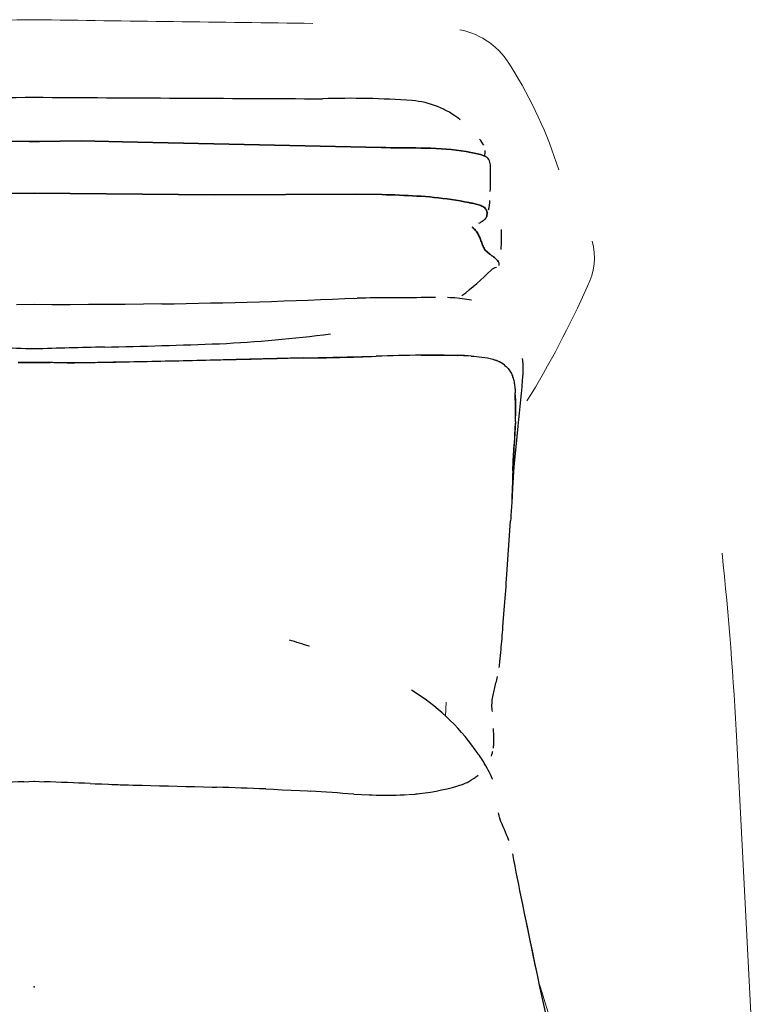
# Model space of a CAD drawing. Header units: metres. Extents: x -0.36 to 0.36, y -1.31 to 0.47.
# Tile 5 of 5: x -0.01 to 0.35, y -0.01 to 0.47. Entities that reach past the tile are written whole.
import ezdxf

# ---------------------------------------------------------------- set-up
doc = ezdxf.new("R2010")
doc.units = ezdxf.units.M
doc.header["$MEASUREMENT"] = 0
for name, color, linetype in [('72_VITRA_HRESID_D2_CH_ATTACH', 7, 'Continuous'), ('72_VITRA_HRESID_D2SNAP', 7, 'Continuous'), ('72_VITRA_INSERT', 7, 'Continuous')]:
    doc.layers.add(name, color=color, linetype=linetype)
doc.layers.add('72_VITRA_HRESID_D2_CH_BACK_REST', color=7, linetype='Continuous', lineweight=5)

# ---------------------------------------------------------------- blocks, each defined once
blk = doc.blocks.new('72_VITRA_HRESID_D2_GRAND_RELAX__CUSHION')
at = {"layer": '72_VITRA_HRESID_D2_CH_ATTACH'}
for p, q in [((0.188477, 0.331629), (0.186201, 0.331582)), ((0.190779, 0.331668), (0.188477, 0.331629)), ((0.193099, 0.33169), (0.190779, 0.331668)), ((0, 0.32822), (-0.008438, 0.32818)), ((0.008438, 0.32818), (0, 0.32822)), ((0.017268, 0.328167), (0.008438, 0.32818)), ((0.026097, 0.328185), (0.017268, 0.328167)), ((0.034926, 0.328233), (0.026097, 0.328185)), ((0.043755, 0.32831), (0.034926, 0.328233)), ((0.052583, 0.328417), (0.043755, 0.32831)), ((0.061411, 0.328553), (0.052583, 0.328417)), ((0.174031, 0.331473), (0.172267, 0.331485)), ((0.179603, 0.3315), (0.174031, 0.331473)), ((0.181758, 0.331508), (0.179603, 0.3315)), ((0.183959, 0.331539), (0.181758, 0.331508)), ((0.186201, 0.331582), (0.183959, 0.331539)), ((0.200108, 0.331551), (0.19894, 0.331596)), ((0.202436, 0.331403), (0.200108, 0.331551)), ((0.204748, 0.331187), (0.202436, 0.331403)), ((0.207037, 0.330893), (0.204748, 0.331187)), ((0.209297, 0.330512), (0.207037, 0.330893)), ((0.210408, 0.330272), (0.209297, 0.330512)), ((0.129699, 0.302586), (0.164548, 0.30336)), ((0.186132, 0.303839), (0.164548, 0.30336)), ((0.186132, 0.303839), (0.191284, 0.303953)), ((0.191284, 0.303953), (0.199226, 0.30388)), ((0.199226, 0.30388), (0.203892, 0.303723)), ((0.205491, 0.303669), (0.203892, 0.303723)), ((0.206605, 0.303622), (0.205491, 0.303669)), ((0.207772, 0.303574), (0.206605, 0.303622)), ((0.208984, 0.303521), (0.207772, 0.303574)), ((0.210235, 0.303457), (0.208984, 0.303521)), ((0.210235, 0.303457), (0.211514, 0.303377)), ((0.211514, 0.303377), (0.212816, 0.303275)), ((0.212816, 0.303275), (0.21413, 0.303145)), ((-0.007723, 0.30028), (-0.006053, 0.300284)), ((-0.006053, 0.300284), (-0.002711, 0.300291)), ((-0.002711, 0.300291), (0, 0.300296)), ((0, 0.300296), (0.002711, 0.300291)), ((0.002711, 0.300291), (0.006053, 0.300284)), ((0.006053, 0.300284), (0.007723, 0.30028)), ((0.009394, 0.300275), (0.007723, 0.30028)), ((0.012734, 0.300265), (0.009394, 0.300275)), ((0.015851, 0.300252), (0.012734, 0.300265)), ((0.016323, 0.30025), (0.015851, 0.300252)), ((0.015851, 0.300252), (0.016075, 0.300251)), ((0.016075, 0.300251), (0.019414, 0.300234)), ((0.019414, 0.300234), (0.016323, 0.30025)), ((0.022754, 0.300212), (0.019414, 0.300234)), ((0.045691, 0.300721), (0.022754, 0.300212)), ((0.045691, 0.300721), (0.097205, 0.301864)), ((0.129699, 0.302586), (0.097205, 0.301864)), ((0.21413, 0.303145), (0.215449, 0.302983)), ((0.215449, 0.302983), (0.216766, 0.302783)), ((0.216766, 0.302783), (0.218071, 0.30254)), ((0.218071, 0.30254), (0.219357, 0.302249)), ((0.219357, 0.302249), (0.220616, 0.301903)), ((0.220616, 0.301903), (0.221839, 0.301498)), ((0.223018, 0.301028), (0.221839, 0.301498)), ((0.224146, 0.300488), (0.223018, 0.301028)), ((0.225214, 0.299873), (0.224146, 0.300488)), ((0.226213, 0.299177), (0.225214, 0.299873)), ((0.226624, 0.29883), (0.226213, 0.299177)), ((0.226624, 0.29883), (0.227137, 0.298395)), ((0.235081, 0.30146), (0.234994, 0.302249)), ((0.235233, 0.2991), (0.235081, 0.30146)), ((0.235292, 0.296719), (0.235233, 0.2991)), ((0.227137, 0.298395), (0.227976, 0.297522)), ((0.227976, 0.297522), (0.228723, 0.296551)), ((0.228723, 0.296551), (0.229043, 0.296056)), ((0.229043, 0.296056), (0.229336, 0.295546)), ((0.229336, 0.295546), (0.229605, 0.295021)), ((0.229605, 0.295021), (0.22985, 0.294484)), ((0.22985, 0.294484), (0.230071, 0.293935)), ((0.230071, 0.293935), (0.230196, 0.293588)), ((0.235276, 0.294946), (0.235292, 0.296719)), ((0.230238, 0.29347), (0.230196, 0.293588)), ((0.230238, 0.29347), (0.230272, 0.293375)), ((0.230272, 0.293375), (0.230283, 0.293338)), ((0.230452, 0.292806), (0.230283, 0.293338)), ((0.230452, 0.292806), (0.230613, 0.292229)), ((0.230613, 0.292229), (0.230756, 0.291646)), ((0.230756, 0.291646), (0.230881, 0.291057)), ((0.230881, 0.291057), (0.230991, 0.290464)), ((0.230991, 0.290464), (0.231087, 0.289868)), ((0.231087, 0.289868), (0.231169, 0.28927)), ((0.231169, 0.28927), (0.231238, 0.288671)), ((0.231238, 0.288671), (0.231296, 0.288074)), ((0.231296, 0.288074), (0.231344, 0.287478)), ((0.231344, 0.287478), (0.231384, 0.286886)), ((0.231384, 0.286886), (0.231415, 0.286298)), ((0.231415, 0.286298), (0.23144, 0.285716)), ((0.231459, 0.285141), (0.23144, 0.285716)), ((0.231543, 0.279224), (0.231459, 0.285141)), ((0.231537, 0.274498), (0.231551, 0.276045)), ((0.231551, 0.276045), (0.231543, 0.279224)), ((0.231501, 0.271987), (0.230873, 0.260898)), ((0.231501, 0.271987), (0.231537, 0.274498)), ((0.23231, 0.264797), (0.232899, 0.269758)), ((0.230417, 0.252851), (0.230873, 0.260898)), ((0.230932, 0.250101), (0.23231, 0.264797)), ((0.230283, 0.248179), (0.230417, 0.252851)), ((0.229901, 0.234785), (0.230932, 0.250101)), ((0.230283, 0.248179), (0.229901, 0.234785)), ((0.227298, 0.196141), (0.229185, 0.224162)), ((0.225554, 0.173186), (0.226194, 0.181342)), ((0.224501, 0.160493), (0.22457, 0.161244)), ((0.22457, 0.161244), (0.224637, 0.161977)), ((0.224019, 0.155824), (0.224109, 0.156606)), ((0.224109, 0.156606), (0.224194, 0.15739)), ((0.224194, 0.15739), (0.224276, 0.158175)), ((0.224276, 0.158175), (0.224354, 0.158955)), ((0.224354, 0.158955), (0.224429, 0.159729)), ((0.224429, 0.159729), (0.224501, 0.160493)), ((0.223726, 0.153531), (0.223828, 0.154284)), ((0.223828, 0.154284), (0.223926, 0.155049)), ((0.223926, 0.155049), (0.224019, 0.155824)), ((0.222193, 0.14616), (0.222387, 0.146913)), ((0.222387, 0.146913), (0.222581, 0.147679)), ((0.222581, 0.147679), (0.222771, 0.14846)), ((0.222771, 0.14846), (0.222954, 0.149247)), ((0.221087, 0.141778), (0.221256, 0.142504)), ((0.221256, 0.142504), (0.221433, 0.143228)), ((0.221433, 0.143228), (0.221617, 0.143953)), ((0.221617, 0.143953), (0.221806, 0.144682)), ((0.221806, 0.144682), (0.221998, 0.145417)), ((0.221998, 0.145417), (0.222193, 0.14616)), ((0.220342, 0.137269), (0.220427, 0.13805)), ((0.220427, 0.13805), (0.220529, 0.138817)), ((0.220529, 0.138817), (0.220648, 0.139571)), ((0.220648, 0.139571), (0.220782, 0.140314)), ((0.220782, 0.140314), (0.220929, 0.141049)), ((0.220929, 0.141049), (0.221087, 0.141778)), ((0.220215, 0.134878), (0.220234, 0.13565)), ((0.220237, 0.134647), (0.220215, 0.134878)), ((0.220234, 0.13565), (0.220277, 0.136469)), ((0.220305, 0.133897), (0.220237, 0.134647)), ((0.220277, 0.136469), (0.220342, 0.137269)), ((0.22037, 0.133149), (0.220305, 0.133897)), ((0.220434, 0.132401), (0.22037, 0.133149)), ((0.221017, 0.123434), (0.220982, 0.124183)), ((0.221049, 0.122684), (0.221017, 0.123434)), ((0.221078, 0.121933), (0.221049, 0.122684)), ((0.221104, 0.12118), (0.221078, 0.121933)), ((0.221127, 0.120427), (0.221104, 0.12118)), ((0.22114, 0.119975), (0.221127, 0.120427)), ((0.22115, 0.119518), (0.22114, 0.119975)), ((0.221157, 0.119058), (0.22115, 0.119518)), ((0.22116, 0.118595), (0.221157, 0.119058)), ((0.221158, 0.118129), (0.22116, 0.118595)), ((0.220945, 0.114855), (0.221003, 0.11532)), ((0.221003, 0.11532), (0.22105, 0.115787)), ((0.22105, 0.115787), (0.221088, 0.116255)), ((0.221088, 0.116255), (0.221117, 0.116724)), ((0.221117, 0.116724), (0.221137, 0.117193)), ((0.221137, 0.117193), (0.221151, 0.117662)), ((0.221151, 0.117662), (0.221158, 0.118129)), ((0.220071, 0.110942), (0.220213, 0.111666)), ((0.220213, 0.111666), (0.220246, 0.111907)), ((0.220246, 0.111907), (0.22033, 0.112143)), ((0.22033, 0.112143), (0.220469, 0.112582)), ((0.220469, 0.112582), (0.220592, 0.113028)), ((0.220592, 0.113028), (0.220687, 0.113423)), ((0.210067, 0.099327), (0.210335, 0.099496)), ((0.210335, 0.099496), (0.210605, 0.09967)), ((0.210605, 0.09967), (0.210878, 0.09985)), ((0.210878, 0.09985), (0.211152, 0.100035)), ((0.211152, 0.100035), (0.211429, 0.100227)), ((0.211429, 0.100227), (0.21171, 0.100425)), ((0.21171, 0.100425), (0.212124, 0.100722)), ((0.212124, 0.100722), (0.212542, 0.101026)), ((0.212542, 0.101026), (0.212962, 0.101338)), ((0.212962, 0.101338), (0.213382, 0.101658)), ((0.213382, 0.101658), (0.213682, 0.101892)), ((-0.005016, 0.098665), (-0.000157, 0.098867)), ((-0.000157, 0.098867), (0, 0.098864)), ((0, 0.098864), (0.000157, 0.098867)), ((0.000157, 0.098867), (0.005016, 0.098665)), ((0.026884, 0.097776), (0.029311, 0.09768)), ((0.029311, 0.09768), (0.03255, 0.097555)), ((0.03255, 0.097555), (0.035789, 0.097431)), ((0.035789, 0.097431), (0.037409, 0.097371)), ((0.045428, 0.097089), (0.047673, 0.09703)), ((0.047673, 0.09703), (0.051893, 0.096923)), ((0.051893, 0.096923), (0.056112, 0.096818)), ((0.056112, 0.096818), (0.060332, 0.096713)), ((0.060332, 0.096713), (0.064551, 0.096608)), ((0.064551, 0.096608), (0.068771, 0.096501)), ((0.068771, 0.096501), (0.07299, 0.096393)), ((0.07299, 0.096393), (0.077209, 0.096281)), ((0.077209, 0.096281), (0.081428, 0.096166)), ((0.081428, 0.096166), (0.085646, 0.096046)), ((0.085646, 0.096046), (0.087756, 0.095983)), ((0.111397, 0.095159), (0.11517, 0.095)), ((0.11517, 0.095), (0.119386, 0.094811)), ((0.119386, 0.094811), (0.123603, 0.094609)), ((0.123603, 0.094609), (0.127818, 0.094393)), ((0.127818, 0.094393), (0.131476, 0.094183)), ((0.131476, 0.094183), (0.132902, 0.094091)), ((0.153743, 0.092679), (0.157484, 0.092478)), ((0.157484, 0.092478), (0.161226, 0.092318)), ((0.161226, 0.092318), (0.162612, 0.092277)), ((0.17802, 0.092368), (0.179544, 0.092445)), ((0.18006, 0.092476), (0.183241, 0.092722)), ((0.184213, 0.092816), (0.185418, 0.092945))]:
    blk.add_line(p, q, dxfattribs=at)
for centre, radius, start, end in [((0.013228, 3.548838), 3.220646, 270.857203, 272.528922), ((0.192633, -2.811618), 3.143169, 90.371258, 90.67991), ((0.127776, 1.174502), 0.871918, 270.126453, 272.417138), ((0.19054, -0.381075), 0.684928, 90.368737, 92.174814), ((0.19054, -0.381075), 0.684928, 88.883, 90.368737), ((0.204045, 0.23146), 0.072263, 85.08641, 90.12139), ((-0.000727, -2.989917), 3.290204, 89.987319, 90.121849), ((0.000727, -2.989917), 3.290204, 89.87817, 90.012644), ((0.000727, -2.989917), 3.290204, 89.73665, 89.87817), ((-0.121625, 8.620163), 8.321124, 270.9711822, 271.1521223), ((-0.121625, 8.620163), 8.321124, 271.152162, 271.3914291), ((-0.080355, 7.92197), 7.622174, 271.2087129, 271.3348209), ((-0.080355, 7.92197), 7.622174, 271.3348385, 271.5502133), ((0.127776, 1.174502), 0.871918, 269.873567, 270.126413), ((0.218114, 0.289194), 0.012856, 48.55153, 73.15955), ((-0.887317, 0.388173), 1.126457, 353.965838, 355.252701), ((0.153791, 0.278508), 0.077983, 355.20314, 5.3037), ((1.388232, 0.200899), 1.158914, 176.483262, 177.032328), ((1.388232, 0.200899), 1.158914, 177.032328, 177.661894), ((1.388232, 0.200899), 1.158914, 177.661894, 178.434183), ((2.016941, 0.10799), 1.791526, 176.012635, 176.281982), ((-2.737274, 0.409869), 2.972267, 355.590402, 355.87648), ((-2.737274, 0.409869), 2.972267, 355.215917, 355.432667), ((0.474772, -11.964985), 12.073187, 92.2775458, 92.3814231), ((-0.474772, -11.964985), 12.073187, 87.6185968, 87.722474), ((0.139234, 2.878697), 2.78319, 267.903337, 268.068521), ((0.042867, -1.531527), 1.628129, 87.587657, 88.420107), ((0.173366, 0.199731), 0.107464, 276.43949, 287.90157), ((0.19524, 0.124061), 0.028837, 292.76426, 300.94031), ((0.029278, -1.58952), 1.686797, 85.768401, 86.477952), ((0.168912, 0.329478), 0.237285, 268.47859, 272.19978), ((0.173366, 0.199731), 0.107464, 275.27255, 275.79337)]:
    blk.add_arc(centre, radius, start, end, dxfattribs=at)
at = {"layer": '72_VITRA_HRESID_D2SNAP'}
blk.add_point((0, 0), dxfattribs=at)
blk = doc.blocks.new('72_VITRA_HRESID_D2_GRAND_RELAX_BACK_REST')
at = {"layer": '72_VITRA_HRESID_D2_CH_BACK_REST'}
for p, q in [((0.197977, 0.130258), (0.198151, 0.136866)), ((0.198151, 0.136866), (0.197977, 0.130258)), ((0.347928, -0.071694), (0.338018, 0.117818))]:
    blk.add_line(p, q, dxfattribs=at)
for centre, radius, start, end in [((-0.77155, 53.596154), 53.136456, 270.6873213, 270.8319931), ((0.77155, 53.596154), 53.136456, 269.1680091, 269.312681), ((0.197925, 0.425059), 0.036067, 29.09652, 78.99398), ((0.050865, 0.329877), 0.211175, 17.39574, 32.2609), ((0.24063, 0.350568), 0.028922, 332.35284, 16.25556), ((0.24063, 0.350568), 0.028922, 332.35284, 16.25556), ((-0.163522, 0.52824), 0.47034, 328.40709, 336.02829), ((-1.22426, 0.042361), 1.564099, 2.765152, 6.104522), ((0.038462, -0.125047), 0.303746, 71.98768, 73.88251), ((0.156829, 0.071294), 0.06989, 31.97265, 37.71621), ((0.138486, 0.061509), 0.090643, 25.07876, 31.08038), ((0.252705, 0.089072), 0.029866, 190.27197, 195.91887), ((0.03415, -0.004946), 0.208334, 21.21382, 24.32842), ((1.643426, 0.333352), 1.438796, 190.789406, 191.751001), ((3.868081, 0.776679), 3.707163, 191.456787, 192.050772), ((-3.948009, -1.31565), 4.393104, 15.188767, 17.463353)]:
    blk.add_arc(centre, radius, start, end, dxfattribs=at)
at = {"layer": '72_VITRA_HRESID_D2SNAP'}
blk.add_point((0, 0), dxfattribs=at)
blk = doc.blocks.new('72_VITRA_HRESID_D2_GRAND_RELAX_CUSHION')
at = {"layer": '72_VITRA_HRESID_D2_CH_ATTACH'}
for p, q in [((-0.002499, 0.406749), (-0.012523, 0.406851)), ((-0.012523, 0.406851), (-0.002499, 0.406749)), ((0, 0.406725), (-0.002499, 0.406749)), ((-0.002499, 0.406749), (0, 0.406725)), ((0.002499, 0.406749), (0, 0.406725)), ((0, 0.406725), (0.002499, 0.406749)), ((0.012523, 0.406851), (0.002499, 0.406749)), ((0.002499, 0.406749), (0.012523, 0.406851)), ((0.022547, 0.406963), (0.012523, 0.406851)), ((0.012523, 0.406851), (0.022547, 0.406963)), ((0.042542, 0.406522), (0.022547, 0.406963)), ((0.022547, 0.406963), (0.042542, 0.406522)), ((0.166948, 0.403773), (0.042542, 0.406522)), ((0.042542, 0.406522), (0.166948, 0.403773)), ((0.169249, 0.403731), (0.166948, 0.403773)), ((0.166948, 0.403773), (0.169249, 0.403731)), ((0.171581, 0.403702), (0.169249, 0.403731)), ((0.169249, 0.403731), (0.171581, 0.403702)), ((0.17394, 0.403683), (0.171581, 0.403702)), ((0.171581, 0.403702), (0.17394, 0.403683)), ((0.176323, 0.403667), (0.17394, 0.403683)), ((0.17394, 0.403683), (0.176323, 0.403667)), ((0.178726, 0.403652), (0.176323, 0.403667)), ((0.176323, 0.403667), (0.178726, 0.403652)), ((0.181145, 0.403633), (0.178726, 0.403652)), ((0.178726, 0.403652), (0.181145, 0.403633)), ((0.183577, 0.403604), (0.181145, 0.403633)), ((0.181145, 0.403633), (0.183577, 0.403604)), ((0.186019, 0.403562), (0.183577, 0.403604)), ((0.183577, 0.403604), (0.186019, 0.403562)), ((0.188466, 0.403502), (0.186019, 0.403562)), ((0.186019, 0.403562), (0.188466, 0.403502)), ((0.190916, 0.40342), (0.188466, 0.403502)), ((0.188466, 0.403502), (0.190916, 0.40342)), ((0.193364, 0.403311), (0.190916, 0.40342)), ((0.190916, 0.40342), (0.193364, 0.403311)), ((0.195807, 0.40317), (0.193364, 0.403311)), ((0.193364, 0.403311), (0.195807, 0.40317)), ((0.198241, 0.402993), (0.195807, 0.40317)), ((0.195807, 0.40317), (0.198241, 0.402993)), ((0.200663, 0.402776), (0.198241, 0.402993)), ((0.198241, 0.402993), (0.200663, 0.402776)), ((0.20307, 0.402513), (0.200663, 0.402776)), ((0.200663, 0.402776), (0.20307, 0.402513)), ((0.205457, 0.402202), (0.20307, 0.402513)), ((0.20307, 0.402513), (0.205457, 0.402202)), ((0.207821, 0.401836), (0.205457, 0.402202)), ((0.205457, 0.402202), (0.207821, 0.401836)), ((0.210158, 0.401412), (0.207821, 0.401836)), ((0.207821, 0.401836), (0.210158, 0.401412)), ((0.212466, 0.400924), (0.210158, 0.401412)), ((0.210158, 0.401412), (0.212466, 0.400924)), ((0.21474, 0.40037), (0.212466, 0.400924)), ((0.212466, 0.400924), (0.21474, 0.40037)), ((0.215557, 0.400132), (0.21474, 0.40037)), ((0.21474, 0.40037), (0.215557, 0.400132)), ((0.216277, 0.399873), (0.215557, 0.400132)), ((0.215557, 0.400132), (0.216277, 0.399873)), ((0.216787, 0.399644), (0.216277, 0.399873)), ((0.216277, 0.399873), (0.216787, 0.399644)), ((-0.086731, 0.380963), (0, 0.381873)), ((0, 0.381873), (-0.086731, 0.380963)), ((0, 0.381873), (0.086731, 0.380963)), ((0.086731, 0.380963), (0, 0.381873)), ((0.086731, 0.380963), (0.155211, 0.381348)), ((0.155211, 0.381348), (0.086731, 0.380963)), ((0.155211, 0.381348), (0.167291, 0.381172)), ((0.167291, 0.381172), (0.155211, 0.381348)), ((0.167291, 0.381172), (0.169393, 0.381104)), ((0.169393, 0.381104), (0.167291, 0.381172)), ((0.169393, 0.381104), (0.171494, 0.381033)), ((0.171494, 0.381033), (0.169393, 0.381104)), ((0.171494, 0.381033), (0.173595, 0.380958)), ((0.173595, 0.380958), (0.171494, 0.381033)), ((0.173595, 0.380958), (0.175695, 0.380876)), ((0.175695, 0.380876), (0.173595, 0.380958)), ((0.175695, 0.380876), (0.177795, 0.380788)), ((0.177795, 0.380788), (0.175695, 0.380876)), ((0.177795, 0.380788), (0.179893, 0.380689)), ((0.179893, 0.380689), (0.177795, 0.380788)), ((0.179893, 0.380689), (0.181991, 0.380579)), ((0.181991, 0.380579), (0.179893, 0.380689)), ((0.181991, 0.380579), (0.184087, 0.380456)), ((0.184087, 0.380456), (0.181991, 0.380579)), ((0.184087, 0.380456), (0.186182, 0.380318)), ((0.186182, 0.380318), (0.184087, 0.380456)), ((0.186182, 0.380318), (0.188275, 0.380163)), ((0.188275, 0.380163), (0.186182, 0.380318)), ((0.188275, 0.380163), (0.190366, 0.37999)), ((0.190366, 0.37999), (0.188275, 0.380163)), ((0.190366, 0.37999), (0.192454, 0.379797)), ((0.192454, 0.379797), (0.190366, 0.37999)), ((0.192454, 0.379797), (0.194541, 0.379581)), ((0.194541, 0.379581), (0.192454, 0.379797)), ((0.194541, 0.379581), (0.196624, 0.379342)), ((0.196624, 0.379342), (0.194541, 0.379581)), ((0.196624, 0.379342), (0.198706, 0.379077)), ((0.198706, 0.379077), (0.196624, 0.379342)), ((0.198706, 0.379077), (0.200784, 0.378785)), ((0.200784, 0.378785), (0.198706, 0.379077)), ((0.200784, 0.378785), (0.202859, 0.378464)), ((0.202859, 0.378464), (0.200784, 0.378785)), ((0.202859, 0.378464), (0.204931, 0.378112)), ((0.204931, 0.378112), (0.202859, 0.378464)), ((0.204931, 0.378112), (0.206999, 0.377727)), ((0.206999, 0.377727), (0.204931, 0.378112)), ((0.206999, 0.377727), (0.209063, 0.377308)), ((0.209063, 0.377308), (0.206999, 0.377727)), ((0.209063, 0.377308), (0.209479, 0.377224)), ((0.209479, 0.377224), (0.209063, 0.377308)), ((0.209479, 0.377224), (0.209938, 0.377137)), ((0.209938, 0.377137), (0.209479, 0.377224)), ((0.209938, 0.377137), (0.210434, 0.377043)), ((0.210434, 0.377043), (0.209938, 0.377137)), ((0.210434, 0.377043), (0.210959, 0.376943)), ((0.210959, 0.376943), (0.210434, 0.377043)), ((0.210959, 0.376943), (0.211507, 0.376832)), ((0.211507, 0.376832), (0.210959, 0.376943)), ((0.211507, 0.376832), (0.212072, 0.376709)), ((0.212072, 0.376709), (0.211507, 0.376832)), ((0.212072, 0.376709), (0.212646, 0.376573)), ((0.212646, 0.376573), (0.212072, 0.376709)), ((0.212646, 0.376573), (0.213222, 0.37642)), ((0.213222, 0.37642), (0.212646, 0.376573)), ((0.213222, 0.37642), (0.213794, 0.376249)), ((0.213794, 0.376249), (0.213222, 0.37642)), ((0.213794, 0.376249), (0.214356, 0.376058)), ((0.214356, 0.376058), (0.213794, 0.376249)), ((0.214356, 0.376058), (0.214899, 0.375844)), ((0.214899, 0.375844), (0.214356, 0.376058)), ((0.214899, 0.375844), (0.215418, 0.375606)), ((0.215418, 0.375606), (0.214899, 0.375844)), ((0.215418, 0.375606), (0.215906, 0.375341)), ((0.215906, 0.375341), (0.215418, 0.375606)), ((0.215906, 0.375341), (0.216355, 0.375048)), ((0.216355, 0.375048), (0.215906, 0.375341)), ((0.216355, 0.375048), (0.21676, 0.374724)), ((0.21676, 0.374724), (0.216355, 0.375048)), ((0.21676, 0.374724), (0.217112, 0.374367)), ((0.217112, 0.374367), (0.21676, 0.374724)), ((0.217112, 0.374367), (0.217407, 0.373975)), ((0.217407, 0.373975), (0.217112, 0.374367)), ((0.216918, 0.369366), (0.21712, 0.369594)), ((0.21712, 0.369594), (0.216918, 0.369366)), ((0.21712, 0.369594), (0.217302, 0.369836)), ((0.217302, 0.369836), (0.21712, 0.369594)), ((0.217302, 0.369836), (0.217462, 0.370093)), ((0.217462, 0.370093), (0.217302, 0.369836)), ((0.217407, 0.373975), (0.217635, 0.373546)), ((0.217635, 0.373546), (0.217407, 0.373975)), ((0.217462, 0.370093), (0.217599, 0.370369)), ((0.217599, 0.370369), (0.217462, 0.370093)), ((0.217599, 0.370369), (0.217713, 0.370665)), ((0.217713, 0.370665), (0.217599, 0.370369)), ((0.217635, 0.373546), (0.217792, 0.373078)), ((0.217792, 0.373078), (0.217635, 0.373546)), ((0.217713, 0.370665), (0.217801, 0.370985)), ((0.217801, 0.370985), (0.217713, 0.370665)), ((0.217792, 0.373078), (0.217869, 0.372575)), ((0.21787, 0.372569), (0.217792, 0.373078)), ((0.217801, 0.370985), (0.217864, 0.371329)), ((0.217864, 0.371329), (0.217801, 0.370985)), ((0.217864, 0.371329), (0.217899, 0.371701)), ((0.217899, 0.371701), (0.217864, 0.371329)), ((0.217869, 0.372575), (0.21787, 0.372569)), ((0.217906, 0.372102), (0.217884, 0.372536)), ((0.217884, 0.372536), (0.217906, 0.372102)), ((0.217899, 0.371701), (0.217906, 0.372102)), ((0.217906, 0.372102), (0.217899, 0.371701)), ((0.214016, 0.367334), (0.214362, 0.367552)), ((0.214362, 0.367552), (0.214698, 0.36776)), ((0.214698, 0.36776), (0.215023, 0.367961)), ((0.215023, 0.367961), (0.215338, 0.368158)), ((0.215338, 0.368158), (0.215639, 0.368352)), ((0.215639, 0.368352), (0.215338, 0.368158)), ((0.215639, 0.368352), (0.215927, 0.368546)), ((0.215927, 0.368546), (0.215639, 0.368352)), ((0.215927, 0.368546), (0.2162, 0.368742)), ((0.2162, 0.368742), (0.215927, 0.368546)), ((0.2162, 0.368742), (0.216457, 0.368942)), ((0.216457, 0.368942), (0.2162, 0.368742)), ((0.216457, 0.368942), (0.216696, 0.36915)), ((0.216696, 0.36915), (0.216457, 0.368942)), ((0.216696, 0.36915), (0.216918, 0.369366)), ((0.216918, 0.369366), (0.216696, 0.36915)), ((0.211962, 0.36436), (0.212043, 0.364279)), ((0.212043, 0.364279), (0.212397, 0.3639)), ((0.212765, 0.363447), (0.212397, 0.3639)), ((0.212397, 0.3639), (0.212765, 0.363447)), ((0.213098, 0.362981), (0.212765, 0.363447)), ((0.212765, 0.363447), (0.213098, 0.362981)), ((0.2134, 0.362503), (0.213098, 0.362981)), ((0.213098, 0.362981), (0.2134, 0.362503)), ((0.213674, 0.362014), (0.2134, 0.362503)), ((0.2134, 0.362503), (0.213674, 0.362014)), ((0.213925, 0.361515), (0.213674, 0.362014)), ((0.213674, 0.362014), (0.213925, 0.361515)), ((0.214155, 0.361009), (0.213925, 0.361515)), ((0.213925, 0.361515), (0.214155, 0.361009)), ((0.21437, 0.360497), (0.214155, 0.361009)), ((0.214155, 0.361009), (0.21437, 0.360497)), ((0.214572, 0.35998), (0.21437, 0.360497)), ((0.21437, 0.360497), (0.214572, 0.35998)), ((0.214765, 0.359461), (0.214572, 0.35998)), ((0.214572, 0.35998), (0.214765, 0.359461)), ((0.214953, 0.358941), (0.214765, 0.359461)), ((0.214765, 0.359461), (0.214953, 0.358941)), ((0.21514, 0.358421), (0.214953, 0.358941)), ((0.214953, 0.358941), (0.21514, 0.358421)), ((0.21533, 0.357902), (0.21514, 0.358421)), ((0.21514, 0.358421), (0.21533, 0.357902)), ((0.215526, 0.357388), (0.21533, 0.357902)), ((0.21533, 0.357902), (0.215526, 0.357388)), ((0.215732, 0.356879), (0.215526, 0.357388)), ((0.215526, 0.357388), (0.215732, 0.356879)), ((0.215951, 0.356376), (0.215732, 0.356879)), ((0.215732, 0.356879), (0.215951, 0.356376)), ((0.216188, 0.355882), (0.215951, 0.356376)), ((0.215951, 0.356376), (0.216188, 0.355882)), ((0.216446, 0.355397), (0.216188, 0.355882)), ((0.216188, 0.355882), (0.216446, 0.355397)), ((0.216729, 0.354925), (0.216446, 0.355397)), ((0.216446, 0.355397), (0.216729, 0.354925)), ((0.217042, 0.354465), (0.216729, 0.354925)), ((0.216729, 0.354925), (0.217042, 0.354465)), ((0.219265, 0.352437), (0.217042, 0.354465)), ((0.217042, 0.354465), (0.219265, 0.352437)), ((0.219414, 0.352325), (0.219265, 0.352437)), ((0.219265, 0.352437), (0.219414, 0.352325)), ((0.219634, 0.352167), (0.219414, 0.352325)), ((0.219414, 0.352325), (0.219634, 0.352167)), ((0.219914, 0.351969), (0.219634, 0.352167)), ((0.219634, 0.352167), (0.219914, 0.351969)), ((0.220241, 0.351732), (0.219914, 0.351969)), ((0.219914, 0.351969), (0.220241, 0.351732)), ((0.220605, 0.351463), (0.220241, 0.351732)), ((0.220241, 0.351732), (0.220605, 0.351463)), ((0.220995, 0.351165), (0.220605, 0.351463)), ((0.220605, 0.351463), (0.220995, 0.351165)), ((0.221398, 0.350841), (0.220995, 0.351165)), ((0.220995, 0.351165), (0.221398, 0.350841)), ((0.221803, 0.350496), (0.221398, 0.350841)), ((0.221398, 0.350841), (0.221803, 0.350496)), ((0.222199, 0.350134), (0.221803, 0.350496)), ((0.221803, 0.350496), (0.222199, 0.350134)), ((0.222574, 0.349759), (0.222199, 0.350134)), ((0.222199, 0.350134), (0.222574, 0.349759)), ((0.222918, 0.349375), (0.222574, 0.349759)), ((0.222574, 0.349759), (0.222918, 0.349375)), ((0.223217, 0.348986), (0.222918, 0.349375)), ((0.222918, 0.349375), (0.223217, 0.348986)), ((0.223462, 0.348596), (0.223217, 0.348986)), ((0.223217, 0.348986), (0.223462, 0.348596)), ((0.223504, 0.348504), (0.223462, 0.348596)), ((0.223462, 0.348596), (0.223504, 0.348504))]:
    blk.add_line(p, q, dxfattribs=at)
for centre, radius, start, end in [((-0.453911, 75.497538), 75.07094, 270.24052881, 270.34641141), ((0.453911, 75.497538), 75.07094, 269.65359084, 269.75947344), ((0.151728, 0.015465), 0.412, 85.81458, 91.80468), ((0.178493, 0.384204), 0.042291, 51.1606, 85.51813), ((0.201842, 0.397029), 0.016446, 28.45687, 41.0039), ((0.203485, 0.401821), 0.013479, 350.7041, 2.04093), ((0.214998, 0.395491), 0.004522, 33.72223, 66.68541), ((0.2143, 0.395345), 0.00519, 2.10883, 30.78382), ((0.191992, 0.393563), 0.027565, 358.69784, 4.10576), ((0.045883, 0.389832), 0.173695, 357.59942, 1.02416), ((0.205305, 0.378269), 0.013992, 341.26531, 0.41545), ((0.205305, 0.378269), 0.013992, 341.26531, 0.41545), ((0.218004, 0.372607), 0.000139, 195.91478, 210.62209), ((0.218004, 0.372607), 0.000139, 195.9148, 210.62211), ((0.154531, 0.309723), 0.079268, 43.11439, 44.77442), ((0.154531, 0.309723), 0.079268, 43.57161, 44.77442), ((0.067994, 0.361266), 0.156847, 357.60933, 1.10357), ((0.22386, 0.339926), 0.006313, 103.38273, 129.49528), ((0.221988, 0.347626), 0.001753, 342.73976, 30.09541), ((0.123873, 0.440583), 0.135593, 307.16092, 315.05559), ((0.056681, 0.981272), 0.67266, 272.767118, 277.329868), ((-0.035868, 3.597981), 3.29096, 271.212283, 272.177201), ((-0.089785, -2.413659), 2.721993, 88.109736, 88.820548), ((0.089785, -2.413659), 2.721993, 91.179415, 91.890226)]:
    blk.add_arc(centre, radius, start, end, dxfattribs=at)
at = {"layer": '72_VITRA_HRESID_D2SNAP'}
blk.add_point((0, 0), dxfattribs=at)
blk = doc.blocks.new('72_VITRA_HRESID_D2_GRAND_RELAX_FOOT')
at = {"layer": '72_VITRA_HRESID_D2SNAP'}
blk.add_point((0, 0), dxfattribs=at)
blk = doc.blocks.new('72_VITRA_HRESID_D2_GRAND_RELAX_SEAT')
for centre, radius, start, end in [((0.038464, 0.19057), 0.303746, 71.98768, 73.88251), ((0.128392, 0.370905), 0.102288, 35.06295, 58.73642), ((0.15683, 0.386911), 0.06989, 31.97265, 37.71621), ((0.138488, 0.377126), 0.090643, 25.07876, 31.08038), ((0.252707, 0.404689), 0.029866, 190.27201, 195.91891), ((0.034152, 0.310671), 0.208334, 21.21382, 24.32842), ((1.643428, 0.648969), 1.438796, 190.789388, 191.75104), ((3.868083, 1.092296), 3.707163, 191.456827, 192.911165)]:
    blk.add_arc(centre, radius, start, end)
blk = doc.blocks.new('72vitra_hresid240A6F38476534593B637198892B368A9')
for name, p in [('72_VITRA_HRESID_D2_GRAND_RELAX_BACK_REST', (0.00002, 0)), ('72_VITRA_HRESID_D2_GRAND_RELAX_CUSHION', (0.00002, 0)), ('72_VITRA_HRESID_D2_GRAND_RELAX__CUSHION', (0.00002, 0)), ('72_VITRA_HRESID_D2_GRAND_RELAX_SEAT', (0.00001, -0.31562)), ('72_VITRA_HRESID_D2_GRAND_RELAX_FOOT', (0.00002, 0))]:
    blk.add_blockref(name, p)
blk = doc.blocks.new('XCAD033500E509B5AD43B5A88220323C46059A')
at = {"color": 7}
blk.add_blockref('72vitra_hresid240A6F38476534593B637198892B368A9', (0, 0), dxfattribs=at)

msp = doc.modelspace()

# ---------------------------------------------------------------- block references
at = {"layer": '72_VITRA_INSERT'}
msp.add_blockref('XCAD033500E509B5AD43B5A88220323C46059A', (0, 0), dxfattribs=at)

doc.saveas('drawing.dxf')
